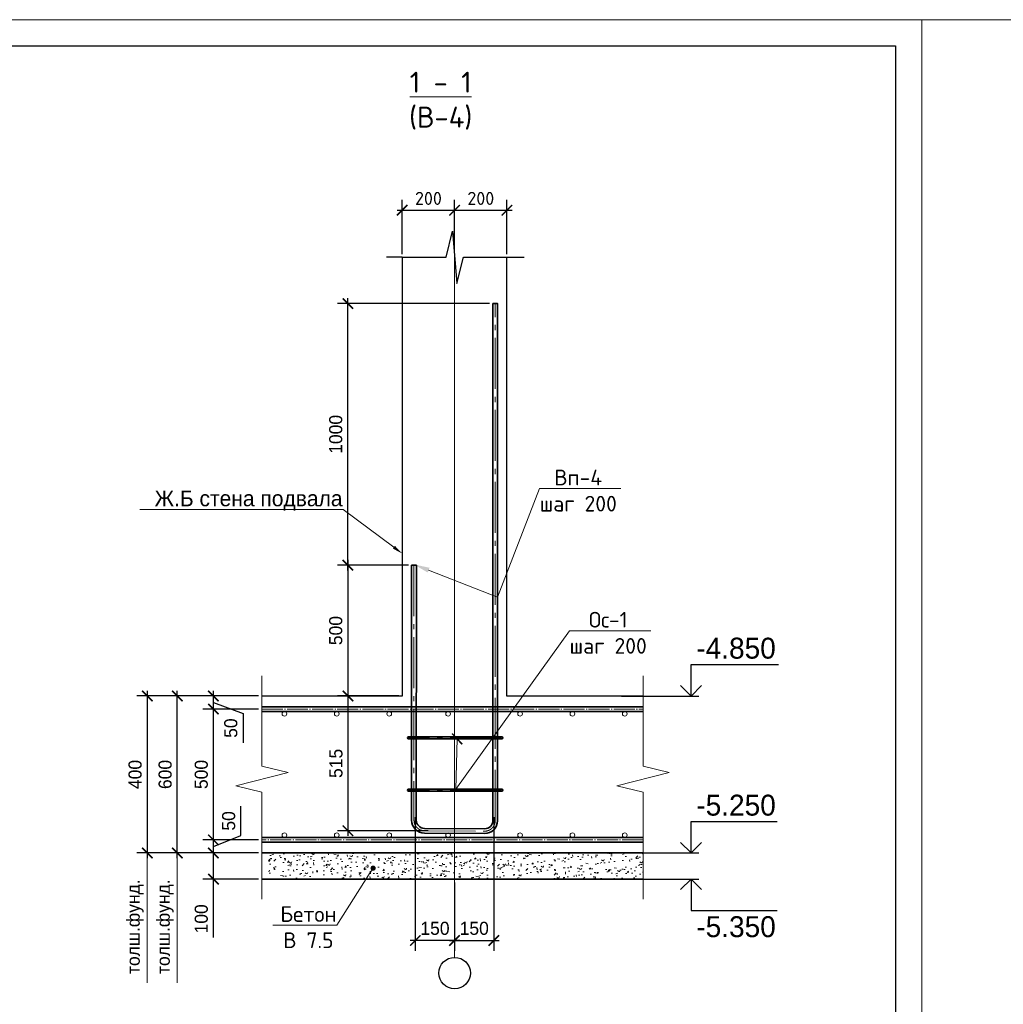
# Model space of a CAD drawing. Header units: millimetres. Extents: x -33345 to 4712671, y -3392 to 121473.
# Tile 198 of 256: x 1083964 to 1102748, y 55385 to 74201. Entities that reach past the tile are written whole.
import ezdxf
from ezdxf import colors
from ezdxf.entities.mleader import LeaderData, LeaderLine
from ezdxf.math import Vec2, Vec3

# ---------------------------------------------------------------- set-up
doc = ezdxf.new("R2010")
doc.units = ezdxf.units.MM
doc.linetypes.add('AM_DIN_G_W050', pattern=[13.75, 9.75, -1.5, 1, -1.5])
doc.linetypes.add('ГОСТ 2.303 5', pattern=[24, 20, -1.5, 1, -1.5])
for name, color, linetype, lineweight in [('Lina', 7, 'Continuous', 20), ('Stena', 7, 'Continuous', 50), ('w-hatch', 7, 'Continuous', 0), ('w-line', 7, 'Continuous', 0), ('w-Армирования', 172, 'Continuous', 30), ('w-текст', 7, 'Continuous', 0), ('СПДС_w-ось', 4, 'Continuous', 0)]:
    doc.layers.add(name, color=color, linetype=linetype, lineweight=lineweight)
doc.layers.add('СПДС_РАЗМЕРЫ', color=7, linetype='Continuous')
doc.styles.add('#_text', font='CS_Gost2304.shx')
doc.styles.add('ISO', font='isocpeui.ttf')
doc.styles.add('X-U-RW-01$0$StyleROMANS', font='GOTHIC.TTF')
doc.dimstyles.new('#_black', dxfattribs={"dimscale": 100, "dimtxt": 2.5, "dimasz": 2, "dimexe": 2, "dimexo": 0.625, "dimgap": 1, "dimtad": 1, "dimdec": 0, "dimtxsty": '#_text', "dimblk": 'ARCHTICK', "dimblk1": 'ARCHTICK', "dimblk2": 'DOT', "dimcen": 2.5, "dimdle": 1, "dimadec": 0, "dimazin": 2, "dimtfac": 0.75, "dimtdec": 0, "dimtmove": 1, "dimatfit": 3, "dimfxl": 1, "dimtfill": 1, "dimtolj": 1, "dimarcsym": 1})

# ---------------------------------------------------------------- blocks, each defined once
blk = doc.blocks.new('_ArchTick')
at = {"color": 0, "linetype": 'ByBlock', "const_width": 0.15}
blk.add_lwpolyline([(-0.5, -0.5), (0.5, 0.5)], dxfattribs=at)
blk = doc.blocks.new('*D1610')
at = {"layer": 'Defpoints', "color": 0, "transparency": 16777216}
for p in [(1092269, 70561), (1092269, 69888), (1091269, 69661)]:
    blk.add_point(p, dxfattribs=at)
at = {"layer": 'СПДС_РАЗМЕРЫ', "color": 0, "lineweight": -2, "transparency": 16777216}
for p, q in [((1091269, 69723), (1091269, 70761)), ((1092269, 69950), (1092269, 70761)), ((1091169, 70561), (1092369, 70561))]:
    blk.add_line(p, q, dxfattribs=at)
at = {"layer": 'СПДС_РАЗМЕРЫ', "color": 0, "lineweight": -2, "transparency": 16777216, "xscale": 200, "yscale": 200, "zscale": 200, "rotation": 180}
blk.add_blockref('_ArchTick', (1091269, 70561), dxfattribs=at)
at = {"layer": 'СПДС_РАЗМЕРЫ', "color": 0, "lineweight": -2, "transparency": 16777216, "xscale": 200, "yscale": 200, "zscale": 200}
blk.add_blockref('_ArchTick', (1092269, 70561), dxfattribs=at)
at = {"layer": 'СПДС_РАЗМЕРЫ', "color": 0, "lineweight": 9, "transparency": 16777216, "insert": (1091769, 70786), "char_height": 250, "attachment_point": 5, "style": 'X-U-RW-01$0$StyleROMANS', "bg_fill": 3, "box_fill_scale": 1.1, "bg_fill_color": 256, "bg_fill_true_color": 13158600, "bg_fill_transparency": 0}
blk.add_mtext('\\A1;{\\fISOCPEUR|b0|i0|c204|p34;200}', dxfattribs=at)
blk = doc.blocks.new('_Dot')
at = {"color": 0, "linetype": 'ByBlock', "lineweight": -2}
blk.add_line((-0.5, 0), (-1, 0), dxfattribs=at)
at = {"color": 0, "linetype": 'ByBlock', "const_width": 0.5}
blk.add_lwpolyline([(-0.25, 0, 1), (0.25, 0, 1)], format="xyb", close=True, dxfattribs=at)
blk = doc.blocks.new('*D2965')
at = {"layer": 'Defpoints', "color": 0, "transparency": 16777216}
for p in [(1087663, 58277), (1088589, 58277), (1088589, 57777)]:
    blk.add_point(p, dxfattribs=at)
at = {"layer": 'СПДС_РАЗМЕРЫ', "color": 0, "lineweight": -2, "transparency": 16777216}
for p, q in [((1087663, 57677), (1087663, 58377)), ((1088527, 58277), (1087463, 58277)), ((1088527, 57777), (1087463, 57777)), ((1087663, 56659), (1087663, 57777))]:
    blk.add_line(p, q, dxfattribs=at)
at = {"layer": 'СПДС_РАЗМЕРЫ', "color": 0, "lineweight": -2, "transparency": 16777216, "xscale": 200, "yscale": 200, "zscale": 200}
for p, rotation in [((1087663, 58277), 90), ((1087663, 57777), 270)]:
    blk.add_blockref('_ArchTick', p, dxfattribs=dict(at, rotation=rotation))
at = {"layer": 'СПДС_РАЗМЕРЫ', "color": 0, "lineweight": 9, "transparency": 16777216, "insert": (1087432, 57018), "char_height": 250, "attachment_point": 5, "rotation": 90, "style": 'X-U-RW-01$0$StyleROMANS', "bg_fill": 3, "box_fill_scale": 1.1, "bg_fill_color": 256, "bg_fill_true_color": 13158600, "bg_fill_transparency": 0}
blk.add_mtext('\\A1;100', dxfattribs=at)
blk = doc.blocks.new('*D2966')
at = {"layer": 'Defpoints', "color": 0, "transparency": 16777216}
for p in [(1086973, 61277), (1088589, 61277), (1088589, 58277)]:
    blk.add_point(p, dxfattribs=at)
at = {"layer": 'СПДС_РАЗМЕРЫ', "color": 0, "lineweight": -2, "transparency": 16777216}
for p, q in [((1086973, 58177), (1086973, 61377)), ((1088527, 61277), (1086773, 61277)), ((1088527, 58277), (1086773, 58277))]:
    blk.add_line(p, q, dxfattribs=at)
at = {"layer": 'СПДС_РАЗМЕРЫ', "color": 0, "lineweight": -2, "transparency": 16777216, "xscale": 200, "yscale": 200, "zscale": 200}
for p, rotation in [((1086973, 61277), 90), ((1086973, 58277), 270)]:
    blk.add_blockref('_ArchTick', p, dxfattribs=dict(at, rotation=rotation))
at = {"layer": 'СПДС_РАЗМЕРЫ', "color": 0, "lineweight": 9, "transparency": 16777216, "insert": (1086742, 59777), "char_height": 250, "attachment_point": 5, "rotation": 90, "style": 'X-U-RW-01$0$StyleROMANS', "bg_fill": 3, "box_fill_scale": 1.1, "bg_fill_color": 256, "bg_fill_true_color": 13158600, "bg_fill_transparency": 0}
blk.add_mtext('\\A1;600', dxfattribs=at)
blk = doc.blocks.new('*D1611')
at = {"layer": 'Defpoints', "color": 0, "transparency": 16777216}
for p in [(1087663, 58527), (1088589, 58527), (1088589, 58277)]:
    blk.add_point(p, dxfattribs=at)
at = {"layer": 'СПДС_РАЗМЕРЫ', "color": 0, "lineweight": -2, "transparency": 16777216}
for p, q in [((1088186, 58610), (1088186, 59170)), ((1088527, 58527), (1087463, 58527)), ((1087663, 58177), (1087663, 58627)), ((1087663, 58402), (1088186, 58610)), ((1088527, 58277), (1087463, 58277))]:
    blk.add_line(p, q, dxfattribs=at)
at = {"layer": 'СПДС_РАЗМЕРЫ', "color": 0, "lineweight": -2, "transparency": 16777216, "xscale": 200, "yscale": 200, "zscale": 200, "rotation": 270}
blk.add_blockref('_ArchTick', (1087663, 58277), dxfattribs=at)
at = {"layer": 'СПДС_РАЗМЕРЫ', "color": 0, "lineweight": 9, "transparency": 16777216, "insert": (1087955, 58890), "char_height": 250, "attachment_point": 5, "rotation": 90, "style": 'X-U-RW-01$0$StyleROMANS', "bg_fill": 3, "box_fill_scale": 1.1, "bg_fill_color": 256, "bg_fill_true_color": 13158600, "bg_fill_transparency": 0}
blk.add_mtext('\\A1;50', dxfattribs=at)
at = {"layer": 'СПДС_РАЗМЕРЫ', "color": 0, "lineweight": -2, "transparency": 16777216, "xscale": 200, "yscale": 200, "zscale": 200, "rotation": 90}
blk.add_blockref('_ArchTick', (1087663, 58527), dxfattribs=at)
blk = doc.blocks.new('*D1612')
at = {"layer": 'Defpoints', "color": 0, "transparency": 16777216}
for p in [(1087663, 61027), (1088589, 61027), (1088589, 58527)]:
    blk.add_point(p, dxfattribs=at)
at = {"layer": 'СПДС_РАЗМЕРЫ', "color": 0, "lineweight": -2, "transparency": 16777216}
for p, q in [((1088527, 61027), (1087463, 61027)), ((1087663, 58427), (1087663, 61127)), ((1088527, 58527), (1087463, 58527))]:
    blk.add_line(p, q, dxfattribs=at)
at = {"layer": 'СПДС_РАЗМЕРЫ', "color": 0, "lineweight": -2, "transparency": 16777216, "xscale": 200, "yscale": 200, "zscale": 200}
for p, rotation in [((1087663, 61027), 90), ((1087663, 58527), 270)]:
    blk.add_blockref('_ArchTick', p, dxfattribs=dict(at, rotation=rotation))
at = {"layer": 'СПДС_РАЗМЕРЫ', "color": 0, "lineweight": 9, "transparency": 16777216, "insert": (1087432, 59777), "char_height": 250, "attachment_point": 5, "rotation": 90, "style": 'X-U-RW-01$0$StyleROMANS', "bg_fill": 3, "box_fill_scale": 1.1, "bg_fill_color": 256, "bg_fill_true_color": 13158600, "bg_fill_transparency": 0}
blk.add_mtext('\\A1;500', dxfattribs=at)
blk = doc.blocks.new('*D1613')
at = {"layer": 'Defpoints', "color": 0, "transparency": 16777216}
for p in [(1087663, 61277), (1088589, 61277), (1088589, 61027)]:
    blk.add_point(p, dxfattribs=at)
at = {"layer": 'СПДС_РАЗМЕРЫ', "color": 0, "lineweight": -2, "transparency": 16777216}
for p, q in [((1087663, 60927), (1087663, 61377)), ((1088527, 61277), (1087463, 61277)), ((1088527, 61027), (1087463, 61027)), ((1087663, 61152), (1088228, 60943)), ((1088228, 60943), (1088228, 60382))]:
    blk.add_line(p, q, dxfattribs=at)
at = {"layer": 'СПДС_РАЗМЕРЫ', "color": 0, "lineweight": -2, "transparency": 16777216, "xscale": 200, "yscale": 200, "zscale": 200, "rotation": 90}
blk.add_blockref('_ArchTick', (1087663, 61277), dxfattribs=at)
at = {"layer": 'СПДС_РАЗМЕРЫ', "color": 0, "lineweight": 9, "transparency": 16777216, "insert": (1087996, 60663), "char_height": 250, "attachment_point": 5, "rotation": 90, "style": 'X-U-RW-01$0$StyleROMANS', "bg_fill": 3, "box_fill_scale": 1.1, "bg_fill_color": 256, "bg_fill_true_color": 13158600, "bg_fill_transparency": 0}
blk.add_mtext('\\A1;50', dxfattribs=at)
at = {"layer": 'СПДС_РАЗМЕРЫ', "color": 0, "lineweight": -2, "transparency": 16777216, "xscale": 200, "yscale": 200, "zscale": 200, "rotation": 270}
blk.add_blockref('_ArchTick', (1087663, 61027), dxfattribs=at)
blk = doc.blocks.new('*D1614')
at = {"layer": 'Defpoints', "color": 0, "transparency": 16777216}
for p in [(1091448, 63777), (1090232, 61277), (1091269, 61277)]:
    blk.add_point(p, dxfattribs=at)
at = {"layer": 'СПДС_РАЗМЕРЫ', "color": 0, "lineweight": -2, "transparency": 16777216}
for p, q in [((1090232, 63877), (1090232, 61177)), ((1091386, 63777), (1090032, 63777)), ((1091207, 61277), (1090032, 61277))]:
    blk.add_line(p, q, dxfattribs=at)
at = {"layer": 'СПДС_РАЗМЕРЫ', "color": 0, "lineweight": -2, "transparency": 16777216, "xscale": 200, "yscale": 200, "zscale": 200}
for p, rotation in [((1090232, 63777), 90), ((1090232, 61277), 270)]:
    blk.add_blockref('_ArchTick', p, dxfattribs=dict(at, rotation=rotation))
at = {"layer": 'СПДС_РАЗМЕРЫ', "color": 0, "lineweight": 9, "transparency": 16777216, "insert": (1090000, 62527), "char_height": 250, "attachment_point": 5, "rotation": 90, "style": 'X-U-RW-01$0$StyleROMANS', "bg_fill": 3, "box_fill_scale": 1.1, "bg_fill_color": 256, "bg_fill_true_color": 13158600, "bg_fill_transparency": 0}
blk.add_mtext('\\A1;500', dxfattribs=at)
blk = doc.blocks.new('*D1615')
at = {"layer": 'Defpoints', "color": 0, "transparency": 16777216}
for p in [(1090232, 68777), (1092999, 68777), (1091448, 63777)]:
    blk.add_point(p, dxfattribs=at)
at = {"layer": 'СПДС_РАЗМЕРЫ', "color": 0, "lineweight": -2, "transparency": 16777216}
for p, q in [((1090232, 63677), (1090232, 68877)), ((1092937, 68777), (1090032, 68777)), ((1091386, 63777), (1090032, 63777))]:
    blk.add_line(p, q, dxfattribs=at)
at = {"layer": 'СПДС_РАЗМЕРЫ', "color": 0, "lineweight": -2, "transparency": 16777216, "xscale": 200, "yscale": 200, "zscale": 200}
for p, rotation in [((1090232, 68777), 90), ((1090232, 63777), 270)]:
    blk.add_blockref('_ArchTick', p, dxfattribs=dict(at, rotation=rotation))
at = {"layer": 'СПДС_РАЗМЕРЫ', "color": 0, "lineweight": 9, "transparency": 16777216, "insert": (1090000, 66277), "char_height": 250, "attachment_point": 5, "rotation": 90, "style": 'X-U-RW-01$0$StyleROMANS', "bg_fill": 3, "box_fill_scale": 1.1, "bg_fill_color": 256, "bg_fill_true_color": 13158600, "bg_fill_transparency": 0}
blk.add_mtext('\\A1;1000', dxfattribs=at)
blk = doc.blocks.new('*D1616')
at = {"layer": 'Defpoints', "color": 0, "transparency": 16777216}
for p in [(1091519, 59021), (1092269, 57777)]:
    blk.add_point(p, dxfattribs=at)
at = {"layer": 'СПДС_РАЗМЕРЫ', "color": 0, "lineweight": -2, "transparency": 16777216}
for p, q in [((1091519, 58959), (1091519, 56405)), ((1092269, 57714), (1092269, 56405)), ((1092369, 56605), (1091419, 56605))]:
    blk.add_line(p, q, dxfattribs=at)
at = {"layer": 'СПДС_РАЗМЕРЫ', "color": 0, "lineweight": 9, "transparency": 16777216, "insert": (1091894, 56836), "char_height": 250, "attachment_point": 5, "style": 'X-U-RW-01$0$StyleROMANS', "bg_fill": 3, "box_fill_scale": 1.1, "bg_fill_color": 256, "bg_fill_true_color": 13158600, "bg_fill_transparency": 0}
blk.add_mtext('\\A1;150', dxfattribs=at)
at = {"layer": 'Defpoints', "color": 0, "transparency": 16777216}
blk.add_point((1091519, 56605), dxfattribs=at)
at = {"layer": 'СПДС_РАЗМЕРЫ', "color": 0, "lineweight": -2, "transparency": 16777216, "xscale": 200, "yscale": 200, "zscale": 200, "rotation": 180}
blk.add_blockref('_ArchTick', (1091519, 56605), dxfattribs=at)
at = {"layer": 'СПДС_РАЗМЕРЫ', "color": 0, "lineweight": -2, "transparency": 16777216, "xscale": 200, "yscale": 200, "zscale": 200}
blk.add_blockref('_ArchTick', (1092269, 56605), dxfattribs=at)
blk = doc.blocks.new('*D1617')
at = {"layer": 'Defpoints', "color": 0, "transparency": 16777216}
for p in [(1093019, 59021), (1092269, 57777)]:
    blk.add_point(p, dxfattribs=at)
at = {"layer": 'СПДС_РАЗМЕРЫ', "color": 0, "lineweight": -2, "transparency": 16777216}
for p, q in [((1093019, 58959), (1093019, 56405)), ((1092269, 57714), (1092269, 56405)), ((1092169, 56605), (1093119, 56605))]:
    blk.add_line(p, q, dxfattribs=at)
at = {"layer": 'СПДС_РАЗМЕРЫ', "color": 0, "lineweight": 9, "transparency": 16777216, "insert": (1092644, 56836), "char_height": 250, "attachment_point": 5, "style": 'X-U-RW-01$0$StyleROMANS', "bg_fill": 3, "box_fill_scale": 1.1, "bg_fill_color": 256, "bg_fill_true_color": 13158600, "bg_fill_transparency": 0}
blk.add_mtext('\\A1;150', dxfattribs=at)
at = {"layer": 'Defpoints', "color": 0, "transparency": 16777216}
blk.add_point((1093019, 56605), dxfattribs=at)
at = {"layer": 'СПДС_РАЗМЕРЫ', "color": 0, "lineweight": -2, "transparency": 16777216, "xscale": 200, "yscale": 200, "zscale": 200, "rotation": 180}
blk.add_blockref('_ArchTick', (1092269, 56605), dxfattribs=at)
at = {"layer": 'СПДС_РАЗМЕРЫ', "color": 0, "lineweight": -2, "transparency": 16777216, "xscale": 200, "yscale": 200, "zscale": 200}
blk.add_blockref('_ArchTick', (1093019, 56605), dxfattribs=at)
blk = doc.blocks.new('*D1623')
at = {"layer": 'Defpoints', "color": 0, "transparency": 16777216}
for p in [(1093269, 70561), (1092269, 69888), (1093269, 69661)]:
    blk.add_point(p, dxfattribs=at)
at = {"layer": 'СПДС_РАЗМЕРЫ', "color": 0, "lineweight": -2, "transparency": 16777216}
for p, q in [((1092269, 69950), (1092269, 70761)), ((1093269, 69723), (1093269, 70761)), ((1092169, 70561), (1093369, 70561))]:
    blk.add_line(p, q, dxfattribs=at)
at = {"layer": 'СПДС_РАЗМЕРЫ', "color": 0, "lineweight": 9, "transparency": 16777216, "insert": (1092769, 70786), "char_height": 250, "attachment_point": 5, "style": 'X-U-RW-01$0$StyleROMANS', "bg_fill": 3, "box_fill_scale": 1.1, "bg_fill_color": 256, "bg_fill_true_color": 13158600, "bg_fill_transparency": 0}
blk.add_mtext('\\A1;{\\fISOCPEUR|b0|i0|c204|p34;200}', dxfattribs=at)
at = {"layer": 'СПДС_РАЗМЕРЫ', "color": 0, "lineweight": -2, "transparency": 16777216, "xscale": 200, "yscale": 200, "zscale": 200, "rotation": 180}
blk.add_blockref('_ArchTick', (1092269, 70561), dxfattribs=at)
at = {"layer": 'СПДС_РАЗМЕРЫ', "color": 0, "lineweight": -2, "transparency": 16777216, "xscale": 200, "yscale": 200, "zscale": 200}
blk.add_blockref('_ArchTick', (1093269, 70561), dxfattribs=at)
blk = doc.blocks.new('tryu')
at = {"layer": 'Lina', "ltscale": 10}
blk.add_lwpolyline([(-43721760, 22818632), (-43721760, 22788932), (-43763760, 22788932), (-43763760, 22818632)], close=True, dxfattribs=at)
at = {"layer": 'Lina', "lineweight": 30, "ltscale": 10}
blk.add_lwpolyline([(-43722260, 22818132), (-43722260, 22789432), (-43761760, 22789432), (-43761760, 22818132)], close=True, dxfattribs=at)
blk = doc.blocks.new('*D2955')
at = {"layer": 'Defpoints', "color": 0, "ltscale": 100, "transparency": 16777216}
for p in [(1091269, 61277), (1090232, 58702), (1091824, 58702)]:
    blk.add_point(p, dxfattribs=at)
at = {"layer": 'СПДС_РАЗМЕРЫ', "color": 0, "lineweight": -2, "ltscale": 100, "transparency": 16777216}
for p, q in [((1090232, 61377), (1090232, 58602)), ((1091207, 61277), (1090032, 61277)), ((1091761, 58702), (1090032, 58702))]:
    blk.add_line(p, q, dxfattribs=at)
at = {"layer": 'СПДС_РАЗМЕРЫ', "color": 0, "lineweight": -2, "ltscale": 100, "transparency": 16777216, "xscale": 200, "yscale": 200, "zscale": 200}
for p, rotation in [((1090232, 61277), 90), ((1090232, 58702), 270)]:
    blk.add_blockref('_ArchTick', p, dxfattribs=dict(at, rotation=rotation))
at = {"layer": 'СПДС_РАЗМЕРЫ', "color": 0, "lineweight": 13, "ltscale": 100, "transparency": 16777216, "insert": (1090004, 59989), "char_height": 250, "attachment_point": 5, "rotation": 90, "style": 'X-U-RW-01$0$StyleROMANS', "bg_fill": 3, "box_fill_scale": 1.1, "bg_fill_color": 256, "bg_fill_true_color": 13158600, "bg_fill_transparency": 0}
blk.add_mtext('\\A1;515', dxfattribs=at)
blk = doc.blocks.new('*D2958')
at = {"layer": 'Defpoints', "color": 0, "transparency": 16777216}
for p in [(1088589, 61277), (1086399, 58277), (1088589, 58277)]:
    blk.add_point(p, dxfattribs=at)
at = {"layer": 'СПДС_РАЗМЕРЫ', "color": 0, "lineweight": -2, "transparency": 16777216}
for p, q in [((1086399, 61377), (1086399, 58177)), ((1088527, 61277), (1086199, 61277)), ((1088527, 58277), (1086199, 58277))]:
    blk.add_line(p, q, dxfattribs=at)
at = {"layer": 'СПДС_РАЗМЕРЫ', "color": 0, "lineweight": -2, "transparency": 16777216, "xscale": 200, "yscale": 200, "zscale": 200}
for p, rotation in [((1086399, 61277), 90), ((1086399, 58277), 270)]:
    blk.add_blockref('_ArchTick', p, dxfattribs=dict(at, rotation=rotation))
at = {"layer": 'СПДС_РАЗМЕРЫ', "color": 0, "lineweight": 9, "transparency": 16777216, "insert": (1086168, 59777), "char_height": 250, "attachment_point": 5, "rotation": 90, "style": 'X-U-RW-01$0$StyleROMANS', "bg_fill": 3, "box_fill_scale": 1.1, "bg_fill_color": 256, "bg_fill_true_color": 13158600, "bg_fill_transparency": 0}
blk.add_mtext('\\A1;400', dxfattribs=at)

msp = doc.modelspace()

# ---------------------------------------------------------------- hatches: boundary and pattern name
at = {"layer": 'w-hatch', "ltscale": 100}
h = msp.add_hatch(dxfattribs=at)
h.set_pattern_fill('AR-CONC', color=0, scale=2)
h.set_pattern_definition([(50, (222892732.7, -49668070.23), (364.369338, -31.87817108), [38.1, -419.1]), (355, (222892732.7, -49668070.23), (-70.48684285, 382.1136905), [30.48, -335.28116834]), (100.4514447, (222892763.06, -49668072.9), (293.8824942, 350.2355038), [32.3800176, -356.1804892]), (46.1842, (222892732.7, -49667968.63), (542.1580818, -84.0846559), [57.15, -628.65]), (96.6355576, (222892777.9, -49667975.64), (474.8082681, 494.8522492), [48.5700463, -534.2712163]), (351.18415117, (222892732.7, -49667968.63), (474.8082681, 494.8522492), [45.7199341, -502.9194638]), (21, (222892783.5, -49667994.03), (303.22878254, -204.53039637), [38.1, -419.1]), (326, (222892783.5, -49667994.03), (123.6040567, 368.37593224), [30.48, -335.28]), (71.451445, (222892808.77, -49668011.08), (426.83283856, 163.84553777), [32.3800176, -356.1798752]), (37.5, (222892732.7, -49668070.23), (6.1772065, 169.11007775), [0, -331.216, 0, -340.36, 0, -336.55]), (7.5, (222892732.7, -49668070.23), (133.63932502, 200.36114964), [0, -194.056, 0, -323.596, 0, -128.27]), (327.5, (222892619.41, -49668070.23), (271.18119033, -11.457487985), [0, -127, 0, -396.24, 0, -525.78]), (317.5, (222892568.61, -49668070.23), (296.25836277, 50.85298207), [0, -165.1, 0, -263.144, 0, -373.38])])
h.paths.add_polyline_path([(1095869.775, 57776.871), (1095869.775, 58276.871), (1088714.175, 58276.871), (1088714.175, 57776.871)])

# ---------------------------------------------------------------- linework, layer by layer
at = {"linetype": 'Continuous', "ltscale": 4}
msp.add_line((1093269.493, 69660.84), (1093598.133, 69660.84), dxfattribs=at)
at = {"linetype": 'Continuous', "lineweight": 25, "ltscale": 100}
for p, q in [((1096785.208, 61276.871), (1096785.208, 61876.871)), ((1096785.208, 61876.871), (1098456.613, 61876.871)), ((1095456.97, 61276.871), (1096935.208, 61276.871)), ((1096785.208, 58276.871), (1096785.208, 58876.871)), ((1096785.208, 58876.871), (1098431.668, 58876.871)), ((1095696.179, 58276.871), (1096935.208, 58276.871)), ((1095696.179, 57776.871), (1096935.208, 57776.871)), ((1096785.208, 57776.871), (1096785.208, 57176.871)), ((1096785.208, 57176.871), (1098431.668, 57176.871))]:
    msp.add_line(p, q, dxfattribs=at)
at = {"color": 0, "lineweight": 30, "ltscale": 100}
msp.add_lwpolyline([(1091269.493, 69660.84), (1091269.493, 61276.871), (1088589.175, 61276.871)], dxfattribs=at)
at = {"linetype": 'Continuous', "lineweight": 25, "ltscale": 100}
for points in [[(1096585.209, 61476.871), (1096785.208, 61276.871), (1096985.208, 61476.871)], [(1096585.209, 58476.871), (1096785.208, 58276.871), (1096985.208, 58476.871)], [(1096585.209, 57576.871), (1096785.208, 57776.871), (1096985.208, 57576.871)]]:
    msp.add_lwpolyline(points, dxfattribs=at)
at = {"layer": 'Stena', "color": 7, "lineweight": 25}
msp.add_circle((1092269.493, 55982.127), 300, dxfattribs=at)
at = {"layer": 'w-line', "color": 0, "lineweight": 30, "ltscale": 100}
msp.add_lwpolyline([(1095869.775, 61276.871), (1093269.493, 61276.871), (1093269.493, 69660.84)], dxfattribs=at)
at = {"layer": 'w-Армирования', "color": 0, "lineweight": 35, "ltscale": 100}
for points in [[(1091691.473, 58657.587), (1092842.833, 58648.867, 0.416198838), (1093089.493, 58893.862), (1093089.492, 68776.871), (1092999.492, 68776.871), (1092999.493, 58893.862, -0.416222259), (1092843.43, 58738.865), (1091692.07, 58747.585, -0.414169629), (1091538.135, 58903.62), (1091538.213, 63776.565), (1091448.215, 63777.177), (1091448.138, 58904.263, 0.414240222)], [(1093151.216, 60456.47), (1093172.005, 60456.47, 1), (1093172.005, 60496.47), (1093151.216, 60496.47), (1091387.77, 60496.47, 1), (1091387.77, 60456.47)], [(1093151.216, 59456.47), (1093172.005, 59456.47, 1), (1093172.005, 59496.47), (1093151.216, 59496.47), (1091387.77, 59496.47, 1), (1091387.77, 59456.47)], [(1093151.216, 59456.47), (1093172.005, 59456.47, 1), (1093172.005, 59496.47), (1093151.216, 59496.47), (1091387.77, 59496.47, 1), (1091387.77, 59456.47)]]:
    msp.add_lwpolyline(points, format="xyb", close=True, dxfattribs=at)
at = {"layer": 'w-Армирования', "color": 0, "lineweight": 0, "ltscale": 100}
for points in [[(1088589.175, 61661.561), (1088589.175, 59937.736), (1089089.175, 59812.736), (1088089.175, 59562.736), (1088589.175, 59437.736), (1088589.175, 57392.181)], [(1095869.775, 61661.561), (1095869.775, 59937.736), (1096369.775, 59812.736), (1095369.775, 59562.736), (1095869.775, 59437.736), (1095869.775, 57392.181)]]:
    msp.add_lwpolyline(points, dxfattribs=at)
at = {"layer": 'w-Армирования', "color": 0, "lineweight": 35, "ltscale": 100}
for points in [[(1088589.175, 61071.871), (1095869.775, 61071.871)], [(1095869.775, 60981.871), (1088589.175, 60981.871)], [(1095869.775, 58571.871), (1088589.175, 58571.871)], [(1088589.175, 58481.871), (1095869.775, 58481.871)]]:
    msp.add_lwpolyline(points, dxfattribs=at)
at = {"layer": 'w-Армирования', "color": 0, "lineweight": 15, "ltscale": 100}
for centre in [(1089019.493, 60936.871), (1090019.493, 60936.871), (1091019.493, 60936.871), (1092144.493, 60936.871), (1093519.493, 60936.871), (1094519.493, 60936.871), (1095519.493, 60936.871), (1089019.493, 58616.871), (1090019.493, 58616.871), (1091019.493, 58616.871), (1092144.493, 58616.871), (1093519.493, 58616.871), (1094519.493, 58616.871), (1095519.493, 58616.871)]:
    msp.add_circle(centre, 45, dxfattribs=at)
at = {"layer": 'СПДС_w-ось', "color": 1, "linetype": 'AM_DIN_G_W050', "lineweight": 5, "ltscale": 100}
msp.add_lwpolyline([(1091493.214, 63776.871), (1091493.137, 58903.942, 0.414213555), (1091691.771, 58702.586), (1092843.132, 58693.866, 0.41620807), (1093044.493, 58893.862), (1093044.492, 68776.871)], format="xyb", dxfattribs=at)
at = {"layer": 'СПДС_w-ось', "color": 1, "linetype": 'ГОСТ 2.303 5', "lineweight": 5, "ltscale": 20}
for points in [[(1088589.175, 61026.871), (1095869.775, 61026.871)], [(1095869.775, 58526.871), (1088589.175, 58526.871)]]:
    msp.add_lwpolyline(points, dxfattribs=at)
at = {"layer": 'СПДС_w-ось', "color": 1, "linetype": 'AM_DIN_G_W050', "lineweight": 5, "ltscale": 100}
for points in [[(1093161.608, 60476.47), (1091377.373, 60476.47)], [(1093161.608, 59476.47), (1091377.373, 59476.47)], [(1093161.608, 59476.47), (1091377.373, 59476.47)]]:
    msp.add_lwpolyline(points, dxfattribs=at)
at = {"layer": 'СПДС_w-ось', "color": 0, "linetype": 'AM_DIN_G_W050', "lineweight": 5, "ltscale": 100}
msp.add_lwpolyline([(1093161.608, 59476.47), (1091377.373, 59476.47)], dxfattribs=at)
at = {"layer": 'СПДС_РАЗМЕРЫ', "color": 0, "lineweight": 9}
msp.add_lwpolyline([(1092269.493, 70187.242), (1092269.493, 56782.127), (1092269.493, 56282.127)], dxfattribs=at)

# ---------------------------------------------------------------- block references
msp.add_blockref('tryu', (44864951.634, -22744430.79))

# ---------------------------------------------------------------- texts
at = {"linetype": 'Continuous', "lineweight": 25, "ltscale": 100, "char_height": 400, "width": 1051.80875, "style": 'X-U-RW-01$0$StyleROMANS'}
for s, insert, attachment_point in [('-4.850', (1096885.926, 62391.032), 1), ('-5.250', (1096885.926, 59391.032), 1), ('-5.350', (1096885.926, 56662.71), 7)]:
    msp.add_mtext(s, dxfattribs=dict(at, insert=insert, attachment_point=attachment_point))
at = {"layer": 'w-текст', "color": 0, "lineweight": 0, "ltscale": 100, "insert": (1092003.144, 73206.877), "char_height": 400, "width": 2889.80602, "attachment_point": 2, "style": 'X-U-RW-01$0$StyleROMANS'}
msp.add_mtext('{\\fISOCPEUR|b0|i0|c204|p34;\\L1 - 1 \\l\\P(В-\\fISOCPEUR|b0|i0|c0|p34;4\\fISOCPEUR|b0|i0|c204|p34;)}', dxfattribs=at)

# ---------------------------------------------------------------- leaders
at = {"lineweight": 13, "ltscale": 100}
ml = msp.add_multileader_mtext('Standard', dxfattribs=at)
ml.set_content('{\\fISOCPEUR|b0|i0|c204|p34;Ос-1\\Pшаг 200}', color=256, style='X-U-RW-01$0$StyleROMANS')
ml.set_leader_properties(lineweight=13)
ml.set_arrow_properties(name='ARCHTICK')
ml.build(insert=Vec2(0, 0))
ml.multileader.update_dxf_attribs({"text_left_attachment_type": 6, "text_right_attachment_type": 6, "dogleg_length": 0.36, "arrow_head_size": 200})
ctx = ml.context
ctx.base_point, ctx.char_height, ctx.arrow_head_size, ctx.plane_origin = Vec3(1094464.676, 62524.648), 300, 200, Vec3(1092820.286, 66337.969)
ctx.left_attachment, ctx.right_attachment, ctx.text_align_type = 6, 6, 1
notes = []
notes.append((ctx, [(1, (1, 1, 0), (1094464.316, 62524.648), (1, 0), 0.36, [(1, [(1092318.379, 60456.47), (1092290.723, 59496.47)], 0, [])])]))
ctx.mtext.insert, ctx.mtext.width, ctx.mtext.alignment, ctx.mtext.flow_direction = Vec3(1095201.676, 62884.648), 1781.8902, 2, 5
for ctx, leaders in notes:
    for number, flags, end, landing, length, lines in leaders:
        leader = LeaderData()
        leader.index, (leader.has_last_leader_line, leader.has_dogleg_vector, leader.attachment_direction) = number, flags
        leader.last_leader_point, leader.dogleg_vector, leader.dogleg_length = Vec3(end), Vec3(landing), length
        for number, points, colour, breaks in lines:
            line = LeaderLine()
            line.index, line.vertices, line.color, line.breaks = number, Vec3.list(points), colors.encode_raw_color(colour), breaks
            leader.lines.append(line)
        ctx.leaders.append(leader)

# ---------------------------------------------------------------- next in the draw order: dimensions: what is measured, and where the dimension line sits
at = {"layer": 'СПДС_РАЗМЕРЫ', "color": 0, "lineweight": 9}
dim = msp.add_linear_dim(base=(1092269.493, 70561.397), p1=(1091269.493, 69660.84), p2=(1092269.493, 69887.686), text='{\\fISOCPEUR|b0|i0|c204|p34;<>}', dimstyle='#_black', override={"dimlfac": 0.2, "dimtxsty": 'X-U-RW-01$0$StyleROMANS'}, dxfattribs=at)
dim.commit()
dim.dimension.update_dxf_attribs({"geometry": '*D1610', "text_midpoint": (1091769.493, 70786.397)})
dim = msp.add_linear_dim(base=(1090231.664, 61276.871), p1=(1091448.215, 63777.177), p2=(1091269.493, 61276.871), angle=90, dimstyle='#_black', override={"dimlfac": 0.2, "dimtxsty": 'X-U-RW-01$0$StyleROMANS'}, dxfattribs=at)
dim.commit()
dim.dimension.update_dxf_attribs({"geometry": '*D1614', "text_midpoint": (1090000.375, 62527.024)})
dim = msp.add_linear_dim(base=(1087662.884, 58276.871), p1=(1088589.175, 57776.871), p2=(1088589.175, 58276.871), angle=90, dimstyle='#_black', override={"dimlfac": 0.2, "dimtxsty": 'X-U-RW-01$0$StyleROMANS'}, dxfattribs=at)
dim.commit()
dim.dimension.update_dxf_attribs({"geometry": '*D2965', "text_midpoint": (1087662.884, 57018.261), "dimtype": 160})

# ---------------------------------------------------------------- next in the draw order: linework, layer by layer
at = {"linetype": 'Continuous', "ltscale": 4}
msp.add_line((1091269.493, 69660.84), (1090969.493, 69660.84), dxfattribs=at)
msp.add_lwpolyline([(1091269.493, 69660.84), (1092105.211, 69660.84), (1092230.211, 70160.84), (1092314.154, 69160.84), (1092439.154, 69660.84), (1093269.493, 69660.84)], dxfattribs=at)
at = {"layer": 'w-Армирования', "color": 0, "lineweight": 35, "ltscale": 100}
msp.add_lwpolyline([(1088589.175, 57776.871), (1095869.775, 57776.871)], dxfattribs=at)

# ---------------------------------------------------------------- next in the draw order: dimensions: what is measured, and where the dimension line sits
at = {"layer": 'СПДС_РАЗМЕРЫ', "color": 0, "lineweight": 9}
for base, p1, p2, angle, picture, middle in [((1090231.664, 68776.871), (1091448.215, 63777.177), (1092999.492, 68776.871), 270, '*D1615', (1090000.375, 66277.024)), ((1086973.066, 61276.871), (1088589.175, 58276.871), (1088589.175, 61276.871), 90, '*D2966', (1086741.777, 59776.871))]:
    dim = msp.add_linear_dim(base=base, p1=p1, p2=p2, angle=angle, dimstyle='#_black', override={"dimlfac": 0.2, "dimtxsty": 'X-U-RW-01$0$StyleROMANS'}, dxfattribs=at)
    dim.commit()
    dim.dimension.update_dxf_attribs({"geometry": picture, "text_midpoint": middle})

# ---------------------------------------------------------------- next in the draw order: dimensions: what is measured, and where the dimension line sits
dim = msp.add_linear_dim(base=(1093269.493, 70561.397), p1=(1092269.493, 69887.686), p2=(1093269.493, 69660.84), angle=180, text='{\\fISOCPEUR|b0|i0|c204|p34;<>}', dimstyle='#_black', override={"dimlfac": 0.2, "dimtxsty": 'X-U-RW-01$0$StyleROMANS'}, dxfattribs=at)
dim.commit()
dim.dimension.update_dxf_attribs({"geometry": '*D1623', "text_midpoint": (1092769.493, 70561.397), "dimtype": 160})
dim = msp.add_linear_dim(base=(1087662.884, 58526.871), p1=(1088589.175, 58276.871), p2=(1088589.175, 58526.871), angle=90, dimstyle='#_black', override={"dimlfac": 0.2, "dimtxsty": 'X-U-RW-01$0$StyleROMANS'}, dxfattribs=at)
dim.commit()
dim.dimension.update_dxf_attribs({"geometry": '*D1611', "text_midpoint": (1088185.917, 58709.712), "dimtype": 160})

# ---------------------------------------------------------------- next in the draw order: leaders
at = {"lineweight": 13, "ltscale": 100}
ml = msp.add_multileader_mtext('Standard', dxfattribs=at)
ml.set_content('{\\fISOCPEUR|b0|i0|c204|p34;Вп-\\fISOCPEUR|b0|i0|c0|p34;4\\fISOCPEUR|b0|i0|c204|p34;\\Pшаг 200}', color=256, style='X-U-RW-01$0$StyleROMANS')
ml.set_leader_properties(lineweight=13)
ml.build(insert=Vec2(0, 0))
ml.multileader.update_dxf_attribs({"text_left_attachment_type": 6, "text_right_attachment_type": 6, "dogleg_length": 0.36, "arrow_head_size": 300})
ctx = ml.context
ctx.base_point, ctx.char_height, ctx.arrow_head_size, ctx.plane_origin = Vec3(1093892.853, 65242.513), 300, 300, Vec3(1093119.056, 70009.555)
ctx.left_attachment, ctx.right_attachment, ctx.text_align_type = 6, 6, 1
notes = []
notes.append((ctx, [(1, (1, 1, 0), (1093892.493, 65242.513), (1, 0), 0.36, [(1, [(1091493.195, 63791.063), (1093089.493, 63168.056)], 0, [])])]))
ctx.mtext.insert, ctx.mtext.width, ctx.mtext.alignment, ctx.mtext.flow_direction = Vec3(1094629.853, 65602.513), 1781.8902, 2, 5
at = {"lineweight": 13}
ml = msp.add_multileader_mtext('Standard', dxfattribs=at)
ml.set_content('Ж.Б стена подвала ', color=256, style='X-U-RW-01$0$StyleROMANS')
ml.set_leader_properties(lineweight=13)
ml.build(insert=Vec2(0, 0))
ml.multileader.update_dxf_attribs({"text_left_attachment_type": 6, "text_right_attachment_type": 6, "dogleg_length": 10, "arrow_head_size": 200})
ctx = ml.context
ctx.base_point, ctx.char_height, ctx.arrow_head_size, ctx.plane_origin = Vec3(1086180.063, 64842.783), 300, 200, Vec3(1091519.493, 66500.256)
ctx.left_attachment, ctx.right_attachment, ctx.text_align_type = 6, 6, 2
notes.append((ctx, [(0, (1, 1, 0), (1090140.358, 64842.783), (-1, 0), 10, [(0, [(1091269.493, 64000.256)], 0, [])])]))
ctx.mtext.insert, ctx.mtext.alignment, ctx.mtext.flow_direction = Vec3(1090128.358, 65202.783), 3, 5
for ctx, leaders in notes:
    for number, flags, end, landing, length, lines in leaders:
        leader = LeaderData()
        leader.index, (leader.has_last_leader_line, leader.has_dogleg_vector, leader.attachment_direction) = number, flags
        leader.last_leader_point, leader.dogleg_vector, leader.dogleg_length = Vec3(end), Vec3(landing), length
        for number, points, colour, breaks in lines:
            line = LeaderLine()
            line.index, line.vertices, line.color, line.breaks = number, Vec3.list(points), colors.encode_raw_color(colour), breaks
            leader.lines.append(line)
        ctx.leaders.append(leader)

# ---------------------------------------------------------------- next in the draw order: linework, layer by layer
at = {"layer": 'w-Армирования', "color": 0, "lineweight": 35, "ltscale": 100}
msp.add_lwpolyline([(1095869.775, 58276.871), (1088589.175, 58276.871)], dxfattribs=at)

# ---------------------------------------------------------------- next in the draw order: dimensions: what is measured, and where the dimension line sits
at = {"layer": 'СПДС_РАЗМЕРЫ', "color": 0, "lineweight": 9}
dim = msp.add_linear_dim(base=(1087662.884, 61026.871), p1=(1088589.175, 58526.871), p2=(1088589.175, 61026.871), angle=90, dimstyle='#_black', override={"dimlfac": 0.2, "dimtxsty": 'X-U-RW-01$0$StyleROMANS'}, dxfattribs=at)
dim.commit()
dim.dimension.update_dxf_attribs({"geometry": '*D1612', "text_midpoint": (1087431.596, 59776.871)})

# ---------------------------------------------------------------- next in the draw order: dimensions: what is measured, and where the dimension line sits
dim = msp.add_linear_dim(base=(1087662.884, 61276.871), p1=(1088589.175, 61026.871), p2=(1088589.175, 61276.871), angle=90, dimstyle='#_black', override={"dimlfac": 0.2, "dimtxsty": 'X-U-RW-01$0$StyleROMANS'}, dxfattribs=at)
dim.commit()
dim.dimension.update_dxf_attribs({"geometry": '*D1613', "text_midpoint": (1088227.659, 60842.897), "dimtype": 160})
dim = msp.add_linear_dim(base=(1091519.493, 56604.672), p1=(1092269.493, 57776.871), p2=(1091519.493, 59021.013), dimstyle='#_black', override={"dimlfac": 0.2, "dimtxsty": 'X-U-RW-01$0$StyleROMANS'}, dxfattribs=at)
dim.commit()
dim.dimension.update_dxf_attribs({"geometry": '*D1616', "text_midpoint": (1091894.493, 56604.672), "dimtype": 160})

# ---------------------------------------------------------------- next in the draw order: dimensions: what is measured, and where the dimension line sits
dim = msp.add_linear_dim(base=(1093019.493, 56604.672), p1=(1092269.493, 57776.871), p2=(1093019.493, 59021.013), angle=180, dimstyle='#_black', override={"dimlfac": 0.2, "dimtxsty": 'X-U-RW-01$0$StyleROMANS'}, dxfattribs=at)
dim.commit()
dim.dimension.update_dxf_attribs({"geometry": '*D1617', "text_midpoint": (1092644.493, 56604.672), "dimtype": 160})

# ---------------------------------------------------------------- next in the draw order: leaders
at = {"lineweight": 13, "ltscale": 100}
ml = msp.add_multileader_mtext('Standard', dxfattribs=at)
ml.set_content('{\\fISOCPEUR|b0|i0|c204|p34;Бетон\\PВ \\fISOCPEUR|b0|i0|c0|p34;7.5}', color=256, style='X-U-RW-01$0$StyleROMANS')
ml.set_leader_properties(lineweight=13)
ml.set_arrow_properties(name='DOT')
ml.build(insert=Vec2(0, 0))
ml.multileader.update_dxf_attribs({"text_left_attachment_type": 6, "text_right_attachment_type": 6, "dogleg_length": 0.36, "arrow_head_size": 100})
ctx = ml.context
ctx.base_point, ctx.char_height, ctx.arrow_head_size, ctx.plane_origin = Vec3(1088935.273, 56899.741), 300, 100, Vec3(1087277.583, 58596.506)
ctx.left_attachment, ctx.right_attachment, ctx.text_align_type = 6, 6, 1
notes = []
notes.append((ctx, [(1, (1, 1, 0), (1090019.633, 56899.741), (-1, 0), 0.36, [(1, [(1090712.603, 57987.09)], 0, [])])]))
ctx.mtext.insert, ctx.mtext.width, ctx.mtext.alignment, ctx.mtext.flow_direction = Vec3(1089477.273, 57259.741), 4246.65166, 2, 5
for ctx, leaders in notes:
    for number, flags, end, landing, length, lines in leaders:
        leader = LeaderData()
        leader.index, (leader.has_last_leader_line, leader.has_dogleg_vector, leader.attachment_direction) = number, flags
        leader.last_leader_point, leader.dogleg_vector, leader.dogleg_length = Vec3(end), Vec3(landing), length
        for number, points, colour, breaks in lines:
            line = LeaderLine()
            line.index, line.vertices, line.color, line.breaks = number, Vec3.list(points), colors.encode_raw_color(colour), breaks
            leader.lines.append(line)
        ctx.leaders.append(leader)

# ---------------------------------------------------------------- next in the draw order: block references
msp.add_blockref('tryu', (44822951.634, -22744430.79))

# ---------------------------------------------------------------- next in the draw order: dimensions: what is measured, and where the dimension line sits
at = {"layer": 'СПДС_РАЗМЕРЫ', "color": 5, "lineweight": 9}
dim = msp.add_linear_dim(base=(1086399.436, 58276.871), p1=(1088589.175, 61276.871), p2=(1088589.175, 58276.871), angle=90, text='400', dimstyle='#_black', override={"dimlfac": 0.2, "dimtxsty": 'X-U-RW-01$0$StyleROMANS'}, dxfattribs=at)
dim.commit()
dim.dimension.update_dxf_attribs({"geometry": '*D2958', "text_midpoint": (1086168.148, 59776.871)})
at = {"layer": 'СПДС_РАЗМЕРЫ', "color": 0, "lineweight": 13, "ltscale": 100}
dim = msp.add_linear_dim(base=(1090231.664, 58701.586), p1=(1091269.493, 61276.871), p2=(1091823.806, 58701.586), angle=90, dimstyle='#_black', override={"dimlfac": 0.2, "dimtxsty": 'X-U-RW-01$0$StyleROMANS'}, dxfattribs=at)
dim.commit()
dim.dimension.update_dxf_attribs({"geometry": '*D2955', "text_midpoint": (1090003.52, 59989.228)})

# ---------------------------------------------------------------- next in the draw order: linework, layer by layer
at = {"layer": 'СПДС_РАЗМЕРЫ', "color": 5, "lineweight": 9}
msp.add_line((1086399.436, 55793.731), (1086399.436, 58276.871), dxfattribs=at)
at = {"layer": 'СПДС_РАЗМЕРЫ', "color": 0, "lineweight": 9}
msp.add_line((1086973.066, 55793.731), (1086973.066, 58276.871), dxfattribs=at)

# ---------------------------------------------------------------- next in the draw order: texts
at = {"insert": (351439.431, 62275.551), "char_height": 500, "width": 9875.6458, "attachment_point": 1, "style": 'ISO'}
msp.add_mtext('\\pi4343.31532;{\\LА-А\\P\\pi0;Армирование приямка. M 1:20}', dxfattribs=at)

# ---------------------------------------------------------------- next in the draw order: texts
at = {"layer": 'СПДС_РАЗМЕРЫ', "color": 5, "lineweight": 9, "insert": (1086168.148, 56868.261), "char_height": 250, "attachment_point": 5, "rotation": 90, "style": 'X-U-RW-01$0$StyleROMANS', "bg_fill": 3, "box_fill_scale": 1.1, "bg_fill_color": 256, "bg_fill_true_color": 13158600, "bg_fill_transparency": 0}
msp.add_mtext('\\A1;толш.фунд.', dxfattribs=at)
at = {"layer": 'СПДС_РАЗМЕРЫ', "color": 0, "lineweight": 9, "insert": (1086741.777, 56868.261), "char_height": 250, "attachment_point": 5, "rotation": 90, "style": 'X-U-RW-01$0$StyleROMANS', "bg_fill": 3, "box_fill_scale": 1.1, "bg_fill_color": 256, "bg_fill_true_color": 13158600, "bg_fill_transparency": 0}
msp.add_mtext('\\A1;толш.фунд.', dxfattribs=at)

doc.saveas('drawing.dxf')
